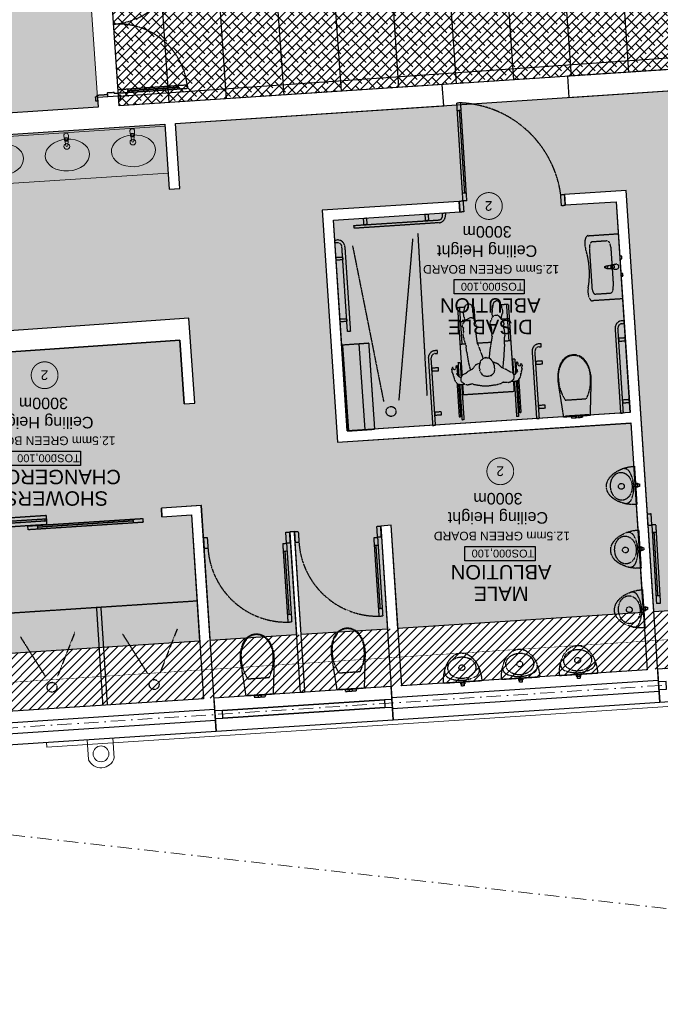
# Model space of a CAD drawing. Header units: millimetres. Extents: x -115474967 to 444143, y -74377 to 241828222.
# Tile 256 of 256: x -438012 to -431340, y 576082 to 586334. Entities that reach past the tile are written whole.
import ezdxf
from ezdxf.enums import TextEntityAlignment as Align

# ---------------------------------------------------------------- set-up
doc = ezdxf.new("R2010")
doc.units = ezdxf.units.MM
doc.header["$MEASUREMENT"] = 0
for name, pattern in [('( Dashed )', [0.75, 0.5, -0.25]), ('Block C$0$DASHED2', [0.375, 0.25, -0.125]), ('Dashed', [280, 140, -140]), ('Dot & Dashed', [280, 150, -60, 0, -70]), ('PHANTOM', [2.5, 1.25, -0.25, 0.25, -0.25, 0.25, -0.25])]:
    doc.linetypes.add(name, pattern=pattern)
for name, color, linetype in [('0-HACH', 9, 'Continuous'), ('00-1 FloorFinish', 1, 'Continuous'), ('00-1 FloorLevel', 7, 'Continuous'), ('00-2 Roof Lines', 8, 'Dashed'), ('00-2 Walls', 4, 'Continuous'), ('00-2 Windows', 1, 'Continuous'), ('00-3 Elev 01', 7, 'Continuous'), ('00-3 Elev 02', 1, 'Continuous'), ('00-5 Grid 01', 9, 'PHANTOM'), ('A-DOOR NUMBERS', 7, 'Continuous')]:
    doc.layers.add(name, color=color, linetype=linetype)
for name, color, linetype, lineweight in [('00-1 Labels', 4, 'Continuous', 35), ('1HATCH', 8, 'Continuous', 0), ('2 Windows', 1, 'Continuous', 25), ('B_FURN FIXED_Pen_No__86', 255, 'Continuous', 20), ('B_FURN LOOSE_Pen_No__6', 7, 'Continuous', 5)]:
    doc.layers.add(name, color=color, linetype=linetype, lineweight=lineweight)
doc.layers.add('0_cons_01', color=40, linetype='Continuous', lineweight=0, plot=False)
doc.styles.add('ARIAL', font='arial.ttf')
doc.styles.add('GENERATED_STYLE_2', font='arial.ttf')

# ---------------------------------------------------------------- blocks, each defined once
blk = doc.blocks.new('Multi-Basin Counter 24[74]', base_point=(-47713, 72369))
at = {"layer": 'B_FURN LOOSE_Pen_No__6', "color": 7, "linetype": 'Continuous', "lineweight": 5}
for p, q in [((-46714, 72947), (-48778, 72811)), ((-46714, 72947), (-46681, 72437)), ((-48778, 72811), (-48744, 72301)), ((-47043, 72489), (-47044, 72504)), ((-47016, 72491), (-47043, 72489)), ((-47017, 72505), (-47016, 72491)), ((-46682, 72457), (-48746, 72321)), ((-46681, 72437), (-48744, 72301)), ((-48419, 72398), (-48420, 72413)), ((-48392, 72400), (-48419, 72398)), ((-48393, 72415), (-48392, 72400)), ((-47731, 72443), (-47732, 72458)), ((-47704, 72445), (-47731, 72443)), ((-47705, 72460), (-47704, 72445))]:
    blk.add_line(p, q, dxfattribs=at)
at = {"layer": 'B_FURN LOOSE_Pen_No__6', "color": 7, "linetype": 'Continuous', "lineweight": 5, "flags": 128}
for points in [[(-48379, 72376), (-48386, 72417, 0.12102), (-48389, 72427), (-48400, 72479, 0.882566), (-48422, 72477), (-48425, 72424, 0.12102), (-48427, 72415), (-48429, 72372, 1)], [(-47691, 72421), (-47698, 72463, 0.12102), (-47702, 72472), (-47712, 72524, 0.882566), (-47734, 72523), (-47737, 72470, 0.12102), (-47740, 72460), (-47741, 72418, 1)], [(-47003, 72466), (-47010, 72508, 0.12102), (-47014, 72517), (-47024, 72570, 0.882566), (-47046, 72568), (-47049, 72515, 0.12102), (-47052, 72505), (-47053, 72463, 1)]]:
    blk.add_lwpolyline(points, format="xyb", close=True, dxfattribs=at)
at = {"layer": 'B_FURN LOOSE_Pen_No__6', "color": 7, "linetype": 'Continuous', "lineweight": 5}
for centre in [(-47036, 72578), (-48411, 72488), (-47723, 72533)]:
    blk.add_circle(centre, 30, dxfattribs=at)
for centre, radius, start, end in [((-47719, 72459), 21.1, 36.5444, 151.0024), ((-47031, 72505), 21.1, 36.5444, 151.0024), ((-47031, 72504), 13.6, 3.7734, 183.7734), ((-48406, 72414), 21.1, 36.5444, 151.0024), ((-48406, 72414), 13.6, 3.7734, 183.7734), ((-47719, 72459), 13.6, 3.7734, 183.7734)]:
    blk.add_arc(centre, radius, start, end, dxfattribs=at)
for centre in [(-47729, 72624), (-47042, 72669), (-48417, 72579)]:
    blk.add_ellipse(centre, major_axis=(230, 15), ratio=0.717391, dxfattribs=at)
blk = doc.blocks.new('Room Tags')
at = {"layer": '00-1 FloorLevel', "color": 2}
blk.add_lwpolyline([(-571, -76), (646, -76), (646, -325), (-571, -325)], close=True, dxfattribs=at)
at = {"layer": '00-1 FloorFinish', "style": 'ARIAL'}
blk.add_attdef('F-FINISH', text='', height=150, dxfattribs=at).set_placement((5, -578), align=Align.CENTER)
at = {"layer": '00-1 FloorLevel', "style": 'ARIAL'}
blk.add_text('TOS:', height=136.4, dxfattribs=at).set_placement((-557, -200), align=Align.MIDDLE_LEFT)
blk.add_attdef('000,000', text='', height=136, dxfattribs=at).set_placement((607, -200), align=Align.MIDDLE_RIGHT)
at = {"layer": '00-1 Labels', "style": 'ARIAL'}
for tag, p in [('ROOM1?', (19, 746)), ('ROOM2?', (19, 373)), ('ROOM3?', (19, 0))]:
    blk.add_attdef(tag, text='', height=250, dxfattribs=at).set_placement(p, align=Align.CENTER)
blk = doc.blocks.new('123')
at = {"layer": '0-HACH', "ltscale": 5, "transparency": 33554559}
h = blk.add_hatch(dxfattribs=at)
h.set_pattern_fill('ANSI31', color=9, scale=500)
h.set_pattern_definition([(45, (57905.69, -118848.664), (-44.194174, 44.194174), [])])
h.paths.add_polyline_path([(36129, -43410), (48699, -42590), (48738, -43190), (36761, -43968), (37120, -49236), (36522, -49276), (36122, -43416), (36129, -43416)])
at = {"layer": '0-HACH', "ltscale": 5, "true_color": 0x939598, "transparency": 33554559}
h = blk.add_hatch(dxfattribs=at)
h.set_pattern_fill('BRASS', color=252, scale=500, angle=3.5)
h.set_pattern_definition([(3.5, (94749.18, -121076.4), (-7.63107, 124.76685), []), (3.5, (94745.37, -121014.02), (-7.63107, 124.76685), [62.5, -31.25])])
h.paths.add_polyline_path([(37120, -49236), (36897, -45973), (38250, -45881), (38243, -45776), (36890, -45865), (36761, -43968), (40914, -43698), (41203, -48084), (41843, -48043), (41836, -47933), (41306, -47967), (41162, -45772), (44106, -45580), (44249, -47775), (42933, -47861), (42941, -47971), (44366, -47878), (44208, -45463), (41154, -45664), (41025, -43691), (43579, -43525), (43649, -44598), (43758, -44590), (43689, -43518), (44586, -43460), (44656, -44532), (44706, -44528), (44636, -43457), (45535, -43398), (45627, -44804), (46042, -44777), (46036, -44687), (45730, -44707), (45644, -43391), (48738, -43190), (48935, -46204), (48808, -46212), (48815, -46320), (45850, -46527), (45804, -45864), (45694, -45871), (45756, -46754), (47926, -46603), (48068, -48639), (46005, -48775), (45960, -48099), (45850, -48106), (45895, -48783), (40352, -49148), (40167, -46354), (40057, -46362), (40234, -49031)])
at = {"layer": '00-2 Roof Lines', "linetype": '( Dashed )'}
h = blk.add_hatch(dxfattribs=at)
h.set_pattern_fill('PATTERN__DECK_II_ANGLE', color=256, style=0, pattern_type=2)
h.set_pattern_definition([(94, (94749.18, -121076.4), (169.5859, 11.8586), [])])
h.paths.add_polyline_path([(43819, -45599), (43880, -46493), (44166, -46473), (44106, -45580)])
at = {"layer": '00-3 Elev 01'}
h = blk.add_hatch(dxfattribs=at)
h.set_pattern_fill('_USER', color=256, scale=1200, angle=4, pattern_type=0)
h.set_pattern_definition([(4, (94749.2, -121076.4), (-83.708, 1197.077), [])])
h.paths.add_polyline_path([(37143, -49579), (46481, -48965), (46703, -52223), (46704, -52233), (46741, -52776), (37412, -53524), (37262, -51328), (37262, -51328), (37255, -51218), (37255, -51218)])
h = blk.add_hatch(dxfattribs=at)
h.set_pattern_fill('_USER', color=256, scale=600, angle=94, pattern_type=0)
h.set_pattern_definition([(94, (46481.3, -48964.5), (-598.54, -41.854), [])])
h.paths.add_polyline_path([(37143, -49579), (46481, -48965), (46703, -52223), (46704, -52233), (46741, -52776), (37412, -53524), (37262, -51328), (37262, -51328), (37255, -51218), (37255, -51218)])
at = {"layer": '00-3 Elev 02', "true_color": 0xc7c8ca}
h = blk.add_hatch(dxfattribs=at)
h.set_pattern_fill('ANSI38', color=9, scale=500)
h.set_pattern_definition([(45, (94749.184, -121076.4), (-44.194174, 44.194174), []), (135, (94749.184, -121076.4), (-132.58252, 44.194174), [156.25, -93.75])])
h.paths.add_polyline_path([(37143, -49579), (46481, -48965), (46703, -52223), (46704, -52233), (46741, -52776), (37412, -53524), (37262, -51328), (37262, -51328), (37255, -51218), (37255, -51218)])
at = {"layer": '1HATCH', "true_color": 0x636466, "transparency": 33554687}
h = blk.add_hatch(dxfattribs=at)
h.set_pattern_fill('AR-SAND', color=251, scale=50)
h.set_pattern_definition([(37.5, (94749.184, -121076.4), (-3.14967, 96.34119), [0, -76, 0, -85, 0, -81.25]), (7.5, (94749.18, -121076.4), (88.48884, 141.1073), [0, -41, 0, -68.5, 0, -26.25]), (327.5, (94687.68, -121076.4), (155.70709, 0.28295), [0, -25, 0, -90, 0, -117.5]), (317.5, (94687.68, -121076.4), (150.30633, 43.88378), [0, -12.5, 0, -59, 0, -67.5])])
h.paths.add_polyline_path([(47003, -53356), (46704, -49001), (46701, -48950), (49324, -48778), (49181, -46588), (49235, -46584), (49228, -46493), (54728, -47109), (54815, -46328), (55255, -42404), (64352, -43430), (63994, -46630), (65194, -46765), (65194, -52846), (47277, -52664), (47330, -53335)])
at = {"layer": '0-HACH', "color": 9, "linetype": 'Block C$0$DASHED2', "ltscale": 5, "transparency": 33554559, "const_width": 5}
blk.add_lwpolyline([(48719, -42891), (36441, -43688), (36820, -49256)], dxfattribs=at)
at = {"layer": '00-2 Roof Lines', "linetype": '( Dashed )'}
for p, q in [((44977, -42813), (44961, -42814)), ((44962, -42834), (44961, -42814)), ((44979, -42833), (44962, -42834)), ((45002, -42811), (44977, -42813)), ((45003, -42831), (44979, -42833)), ((45006, -42811), (45002, -42811)), ((45003, -42831), (45002, -42811)), ((45007, -42831), (45003, -42831)), ((45017, -42810), (45006, -42811)), ((45019, -42830), (45007, -42831)), ((45029, -42809), (45017, -42810)), ((45030, -42829), (45019, -42830)), ((45033, -42809), (45029, -42809)), ((45035, -42829), (45030, -42829)), ((45058, -42808), (45033, -42809)), ((45035, -42829), (45033, -42809)), ((45059, -42828), (45035, -42829)), ((45074, -42807), (45058, -42808)), ((45076, -42826), (45059, -42828)), ((45076, -42826), (45074, -42807)), ((44029, -42875), (44013, -42876)), ((44014, -42896), (44013, -42876)), ((44031, -42895), (44014, -42896)), ((44054, -42873), (44029, -42875)), ((44055, -42893), (44031, -42895)), ((44058, -42873), (44054, -42873)), ((44055, -42893), (44054, -42873)), ((44059, -42893), (44055, -42893)), ((44069, -42872), (44058, -42873)), ((44071, -42892), (44059, -42893)), ((44081, -42871), (44069, -42872)), ((44082, -42891), (44071, -42892)), ((44085, -42871), (44081, -42871)), ((44087, -42891), (44082, -42891)), ((44110, -42869), (44085, -42871)), ((44087, -42891), (44085, -42871)), ((44111, -42889), (44087, -42891)), ((44126, -42868), (44110, -42869)), ((44128, -42888), (44111, -42889)), ((44128, -42888), (44126, -42868)), ((44547, -42860), (44597, -42856)), ((44921, -43010), (45030, -43003)), ((45030, -43003), (45139, -42996)), ((46447, -43466), (46186, -43053)), ((46943, -43487), (47123, -43028)), ((47511, -43437), (47251, -43024)), ((43973, -43072), (44082, -43065)), ((44082, -43065), (44191, -43058)), ((45879, -43516), (46059, -43057)), ((43777, -43652), (43737, -43655)), ((43791, -44473), (43737, -43655)), ((43831, -44470), (43777, -43652)), ((44725, -43590), (44685, -43593)), ((44739, -44411), (44685, -43593)), ((44730, -43670), (44690, -43673)), ((44710, -43671), (44753, -44330)), ((44779, -44408), (44725, -43590)), ((45672, -43809), (48765, -43607)), ((43782, -43732), (43742, -43735)), ((43762, -43733), (43806, -44392)), ((40846, -43785), (40886, -43783)), ((40894, -44604), (40846, -43785)), ((40851, -43865), (40891, -43862)), ((40871, -43864), (40909, -44523)), ((40934, -44601), (40886, -43783)), ((44773, -44329), (44734, -44331)), ((45557, -44357), (45597, -44355)), ((45565, -44472), (45557, -44357)), ((45604, -44470), (45597, -44355)), ((43751, -44476), (43791, -44473)), ((43751, -44476), (43758, -44590)), ((43825, -44391), (43786, -44393)), ((43831, -44470), (43791, -44473)), ((43791, -44473), (43798, -44588)), ((44609, -44419), (44649, -44417)), ((44617, -44534), (44609, -44419)), ((44656, -44532), (44649, -44417)), ((44699, -44414), (44739, -44411)), ((44699, -44414), (44706, -44528)), ((44779, -44408), (44739, -44411)), ((44739, -44411), (44746, -44526)), ((45604, -44470), (45565, -44472)), ((40889, -44524), (40929, -44521)), ((43798, -44588), (43758, -44590)), ((44656, -44532), (44617, -44534)), ((44657, -44532), (44707, -44528)), ((44746, -44526), (44706, -44528)), ((46233, -44629), (47430, -44551)), ((47433, -44591), (46236, -44669)), ((46334, -44643), (47332, -44577)), ((47256, -44642), (48747, -44545)), ((47257, -44662), (48748, -44565)), ((47333, -44597), (47331, -44557)), ((47430, -44551), (47433, -44591)), ((40894, -44604), (40934, -44601)), ((40974, -44599), (40934, -44601)), ((40934, -44601), (40941, -44716)), ((40974, -44599), (40981, -44714)), ((46236, -44669), (46233, -44629)), ((46333, -44623), (46335, -44662)), ((40941, -44716), (40981, -44714)), ((41656, -45720), (41673, -45719)), ((41658, -45740), (41656, -45720)), ((41673, -45719), (41697, -45717)), ((41697, -45717), (41702, -45717)), ((41699, -45737), (41697, -45717)), ((41702, -45717), (41713, -45716)), ((41713, -45716), (41725, -45715)), ((41725, -45715), (41729, -45715)), ((41729, -45715), (41754, -45713)), ((41731, -45735), (41729, -45715)), ((41754, -45713), (41770, -45712)), ((41772, -45732), (41770, -45712)), ((42891, -45695), (42911, -45694)), ((42915, -46064), (42891, -45695)), ((42935, -46063), (42911, -45694)), ((41658, -45740), (41674, -45739)), ((41674, -45739), (41699, -45737)), ((41699, -45737), (41703, -45737)), ((41703, -45737), (41715, -45736)), ((41715, -45736), (41726, -45735)), ((41726, -45735), (41731, -45735)), ((41731, -45735), (41755, -45733)), ((41755, -45733), (41772, -45732)), ((42298, -45769), (42313, -45768)), ((42321, -46118), (42298, -45769)), ((42335, -46104), (42313, -45768)), ((42323, -45732), (42343, -45731)), ((42346, -46098), (42323, -45732)), ((42366, -46096), (42343, -45731)), ((42941, -45727), (42926, -45728)), ((42948, -46066), (42926, -45728)), ((42963, -46076), (42941, -45727)), ((41726, -45909), (41617, -45916)), ((41835, -45902), (41726, -45909)), ((43426, -47579), (43570, -45899)), ((44051, -47507), (43728, -45888)), ((42369, -45990), (42898, -45955)), ((42376, -46096), (42369, -45990)), ((42906, -46065), (42898, -45955)), ((43372, -47640), (43276, -45947)), ((42307, -46138), (42317, -46123)), ((42317, -46123), (42328, -46110)), ((42342, -46099), (42328, -46110)), ((42342, -46099), (42350, -46097)), ((42350, -46097), (42391, -46095)), ((42375, -46118), (42370, -46127)), ((42370, -46161), (42370, -46127)), ((42375, -46118), (42401, -46094)), ((42391, -46095), (42401, -46094)), ((42401, -46094), (42403, -46093)), ((42414, -46087), (42403, -46093)), ((42414, -46087), (42426, -46084)), ((42446, -46088), (42426, -46084)), ((42480, -46090), (42446, -46088)), ((42480, -46090), (42498, -46078)), ((42566, -46059), (42498, -46078)), ((42566, -46059), (42641, -46046)), ((42641, -46046), (42701, -46048)), ((42701, -46048), (42785, -46061)), ((42785, -46061), (42806, -46072)), ((42858, -46060), (42806, -46072)), ((42858, -46060), (42870, -46061)), ((42882, -46066), (42870, -46061)), ((42882, -46066), (42896, -46076)), ((42911, -46064), (42883, -46067)), ((42896, -46076), (42913, -46088)), ((42922, -46130), (42908, -46160)), ((42936, -46063), (42911, -46064)), ((42918, -46096), (42913, -46088)), ((42918, -46096), (42922, -46130)), ((42936, -46063), (42946, -46064)), ((42965, -46077), (42946, -46064)), ((42976, -46093), (42965, -46077)), ((42976, -46093), (42986, -46110)), ((42986, -46110), (42995, -46145)), ((42285, -46227), (42291, -46215)), ((42285, -46227), (42287, -46236)), ((42291, -46215), (42292, -46206)), ((42293, -46203), (42292, -46206)), ((42293, -46195), (42298, -46178)), ((42293, -46195), (42293, -46203)), ((42299, -46176), (42298, -46178)), ((42299, -46176), (42307, -46138)), ((42333, -46203), (42345, -46186)), ((42333, -46203), (42333, -46213)), ((42333, -46213), (42344, -46234)), ((42341, -46192), (42343, -46232)), ((42344, -46234), (42346, -46247)), ((42356, -46172), (42345, -46186)), ((42362, -46331), (42352, -46178)), ((42366, -46169), (42356, -46172)), ((42381, -46180), (42366, -46169)), ((42387, -46190), (42370, -46161)), ((42371, -46173), (42382, -46330)), ((42429, -46898), (42382, -46182)), ((42398, -46196), (42387, -46190)), ((42418, -46199), (42398, -46196)), ((42418, -46199), (42436, -46211)), ((42436, -46211), (42448, -46218)), ((42448, -46218), (42499, -46241)), ((42483, -46234), (42479, -46309)), ((42577, -46185), (42568, -46219)), ((42568, -46219), (42575, -46258)), ((42607, -46157), (42577, -46185)), ((42609, -46157), (42607, -46157)), ((42609, -46157), (42645, -46146)), ((42645, -46146), (42686, -46153)), ((42686, -46153), (42704, -46170)), ((42719, -46192), (42704, -46170)), ((42719, -46192), (42726, -46213)), ((42728, -46232), (42726, -46213)), ((42728, -46232), (42730, -46262)), ((42770, -46268), (42803, -46224)), ((42803, -46224), (42851, -46197)), ((42845, -46297), (42824, -46212)), ((42851, -46197), (42862, -46188)), ((42862, -46188), (42878, -46174)), ((42880, -46174), (42878, -46174)), ((42880, -46174), (42890, -46172)), ((42890, -46172), (42908, -46160)), ((42958, -46863), (42911, -46155)), ((42915, -46145), (42928, -46135)), ((42930, -46294), (42921, -46141)), ((42930, -46136), (42928, -46135)), ((42930, -46136), (42955, -46158)), ((42941, -46145), (42950, -46292)), ((42954, -46157), (42960, -46257)), ((42955, -46158), (42966, -46174)), ((42959, -46193), (42958, -46211)), ((42958, -46206), (42958, -46204)), ((42958, -46211), (42959, -46227)), ((42960, -46229), (42958, -46231)), ((42958, -46231), (42960, -46243)), ((42966, -46174), (42959, -46193)), ((42960, -46229), (42959, -46227)), ((42966, -46174), (42966, -46174)), ((42976, -46235), (42980, -46225)), ((42990, -46219), (42980, -46225)), ((42994, -46219), (42990, -46219)), ((42994, -46219), (43000, -46223)), ((42994, -46219), (42994, -46219)), ((42995, -46145), (43002, -46158)), ((43000, -46223), (43004, -46227)), ((43012, -46187), (43002, -46158)), ((43004, -46230), (43003, -46237)), ((43004, -46228), (43004, -46227)), ((43005, -46228), (43004, -46230)), ((43004, -46228), (43005, -46228)), ((43012, -46187), (43014, -46196)), ((43012, -46203), (43015, -46210)), ((43012, -46203), (43013, -46203)), ((43014, -46196), (43013, -46203)), ((43015, -46210), (43015, -46215)), ((43015, -46215), (43018, -46220)), ((43016, -46237), (43018, -46233)), ((43018, -46220), (43018, -46224)), ((43018, -46233), (43018, -46224)), ((42286, -46267), (42287, -46247)), ((42286, -46267), (42288, -46274)), ((42288, -46239), (42287, -46236)), ((42288, -46239), (42287, -46247)), ((42288, -46274), (42290, -46277)), ((42298, -46281), (42290, -46277)), ((42298, -46281), (42300, -46281)), ((42302, -46260), (42299, -46266)), ((42299, -46266), (42299, -46267)), ((42299, -46267), (42303, -46271)), ((42300, -46281), (42303, -46271)), ((42302, -46260), (42307, -46257)), ((42308, -46255), (42307, -46257)), ((42308, -46255), (42311, -46255)), ((42321, -46260), (42311, -46255)), ((42332, -46274), (42321, -46260)), ((42332, -46298), (42331, -46273)), ((42332, -46274), (42337, -46277)), ((42332, -46298), (42347, -46297)), ((42342, -46279), (42337, -46277)), ((42346, -46277), (42342, -46279)), ((42346, -46270), (42346, -46247)), ((42346, -46275), (42346, -46270)), ((42346, -46277), (42346, -46275)), ((42347, -46297), (42346, -46276)), ((42382, -46330), (42362, -46331)), ((42477, -46353), (42479, -46309)), ((42538, -46281), (42499, -46241)), ((42560, -46291), (42538, -46281)), ((42593, -46300), (42560, -46291)), ((42595, -46307), (42575, -46258)), ((42595, -46307), (42614, -46329)), ((42604, -46311), (42603, -46310)), ((42614, -46329), (42633, -46340)), ((42717, -46313), (42679, -46342)), ((42699, -46354), (42694, -46331)), ((42717, -46313), (42724, -46290)), ((42724, -46290), (42730, -46262)), ((42749, -46280), (42724, -46287)), ((42770, -46268), (42749, -46280)), ((42862, -46402), (42845, -46297)), ((42950, -46292), (42930, -46294)), ((42966, -46244), (42960, -46243)), ((42960, -46257), (42975, -46256)), ((42972, -46241), (42966, -46244)), ((42972, -46241), (42976, -46235)), ((42975, -46256), (42974, -46238)), ((43003, -46237), (43007, -46242)), ((43007, -46242), (43009, -46241)), ((43016, -46237), (43009, -46241)), ((42469, -46484), (42477, -46353)), ((42598, -46566), (42620, -46434)), ((42620, -46434), (42630, -46339)), ((42658, -46344), (42633, -46340)), ((42658, -46344), (42679, -46342)), ((42665, -46343), (42664, -46344)), ((42749, -46488), (42699, -46354)), ((42862, -46402), (42868, -46460)), ((42404, -46519), (42469, -46514)), ((42449, -46896), (42424, -46517)), ((42469, -46484), (42468, -46548)), ((42750, -46496), (42608, -46505)), ((42749, -46488), (42756, -46531)), ((42756, -46531), (42761, -46567)), ((42886, -46515), (42868, -46460)), ((42933, -46484), (42877, -46488)), ((42892, -46536), (42886, -46515)), ((42895, -46555), (42892, -46536)), ((42938, -46865), (42913, -46485)), ((42468, -46548), (42465, -46571)), ((42466, -46580), (42465, -46571)), ((42472, -46629), (42466, -46580)), ((42484, -46673), (42472, -46629)), ((42598, -46566), (42601, -46584)), ((42607, -46660), (42601, -46584)), ((42755, -46667), (42767, -46638)), ((42761, -46567), (42767, -46638)), ((42894, -46621), (42900, -46591)), ((42894, -46621), (42896, -46652)), ((42895, -46555), (42900, -46591)), ((42419, -46748), (42499, -46743)), ((42473, -46696), (42484, -46673)), ((42473, -46696), (42476, -46713)), ((42476, -46713), (42501, -46744)), ((42501, -46744), (42521, -46772)), ((42594, -46768), (42606, -46741)), ((42623, -46687), (42606, -46741)), ((42623, -46687), (42607, -46660)), ((42755, -46667), (42776, -46718)), ((42776, -46718), (42790, -46750)), ((42788, -46874), (42778, -46725)), ((42778, -46725), (42779, -46725)), ((42875, -46735), (42840, -46754)), ((42875, -46735), (42897, -46703)), ((42880, -46728), (42881, -46733)), ((42893, -46773), (42881, -46733)), ((42887, -46717), (42948, -46714)), ((42905, -46663), (42896, -46652)), ((42906, -46678), (42897, -46703)), ((42905, -46663), (42906, -46678)), ((42489, -46827), (42491, -46804)), ((42494, -46855), (42489, -46827)), ((42504, -46750), (42491, -46804)), ((42504, -46750), (42504, -46749)), ((42504, -46750), (42504, -46750)), ((42521, -46772), (42547, -46787)), ((42571, -46786), (42547, -46787)), ((42594, -46768), (42571, -46786)), ((42596, -46843), (42584, -46903)), ((42595, -46768), (42595, -46775)), ((42595, -46775), (42597, -46817)), ((42596, -46843), (42597, -46817)), ((42598, -46887), (42596, -46846)), ((42791, -46750), (42790, -46771)), ((42790, -46750), (42815, -46759)), ((42790, -46771), (42794, -46818)), ((42802, -46857), (42794, -46818)), ((42815, -46759), (42840, -46754)), ((42887, -46857), (42895, -46820)), ((42893, -46773), (42895, -46820)), ((41239, -46956), (41553, -46936)), ((42429, -46898), (42507, -46893)), ((42494, -46855), (42497, -46868)), ((42505, -46887), (42497, -46868)), ((42515, -46909), (42505, -46887)), ((42528, -46924), (42515, -46909)), ((42528, -46924), (42544, -46934)), ((42544, -46934), (42556, -46934)), ((42574, -46926), (42556, -46934)), ((42580, -46915), (42574, -46926)), ((42584, -46903), (42580, -46915)), ((42598, -46887), (42587, -46887)), ((42809, -46873), (42788, -46874)), ((42815, -46886), (42802, -46857)), ((42818, -46894), (42815, -46886)), ((42828, -46902), (42818, -46894)), ((42847, -46905), (42828, -46902)), ((42859, -46901), (42847, -46905)), ((42876, -46883), (42859, -46901)), ((42886, -46862), (42876, -46883)), ((42883, -46868), (42958, -46863)), ((42886, -46862), (42887, -46857)), ((42886, -46861), (42886, -46861)), ((41284, -47634), (41239, -46956)), ((41523, -47006), (41361, -47016)), ((41362, -47493), (41335, -47086)), ((41585, -47478), (41558, -47071)), ((41326, -47275), (41341, -47275)), ((41328, -47303), (41326, -47275)), ((41343, -47302), (41328, -47303)), ((41397, -47559), (41559, -47548)), ((41598, -47613), (41284, -47634)), ((42893, -47861), (42933, -47859)), ((42901, -47976), (42893, -47861)), ((42941, -47973), (42933, -47859)), ((41836, -47927), (41875, -47925)), ((41836, -47927), (41843, -48042)), ((41875, -47925), (41883, -48040)), ((42861, -47978), (42901, -47976)), ((42941, -47973), (42901, -47976)), ((42901, -47976), (42965, -48994)), ((41883, -48040), (41843, -48042)), ((42861, -47978), (42925, -48996)), ((42866, -48058), (42906, -48056)), ((42940, -48915), (42886, -48057)), ((42920, -48917), (42960, -48914)), ((42925, -48996), (42965, -48994)), ((46391, -49102), (46490, -49095)), ((46393, -49142), (46391, -49102)), ((46467, -49032), (46486, -49030)), ((46470, -49081), (46467, -49032)), ((46489, -49080), (46470, -49081)), ((46488, -49067), (46486, -49030)), ((46486, -49030), (46489, -49080)), ((46488, -49067), (46486, -49030)), ((46488, -49067), (46486, -49030)), ((46488, -49067), (46490, -49095)), ((46490, -49095), (46530, -49092)), ((46490, -49095), (46493, -49135)), ((46530, -49092), (46531, -49104)), ((46531, -49104), (46606, -49099)), ((46605, -49084), (46603, -49059)), ((46606, -49099), (46603, -49059)), ((46710, -49077), (46605, -49084)), ((46705, -49015), (46724, -49014)), ((46708, -49052), (46705, -49015)), ((46709, -49065), (46705, -49015)), ((46708, -49052), (46705, -49015)), ((46708, -49052), (46705, -49015)), ((46708, -49052), (46710, -49077)), ((46728, -49064), (46709, -49065)), ((46724, -49014), (46728, -49064)), ((45770, -49145), (45870, -49138)), ((45773, -49185), (45770, -49145)), ((45873, -49178), (45773, -49185)), ((45870, -49138), (45873, -49178)), ((45871, -49158), (46392, -49122)), ((46493, -49135), (46393, -49142))]:
    blk.add_line(p, q, dxfattribs=at)
for points in [[(46603, -42726), (46670, -43744)], [(46719, -43741), (46653, -42723)], [(44547, -42860), (44657, -44532)], [(44707, -44528), (44597, -42856)], [(46670, -43744), (46719, -43741)], [(47237, -44664), (47257, -44662), (47256, -44642), (47236, -44644), (47237, -44664)]]:
    blk.add_lwpolyline(points, dxfattribs=at)
for points in [[(45217, -43272), (45208, -43322), (45192, -43370), (45169, -43409), (45138, -43440), (45101, -43460), (45061, -43469), (45019, -43465), (44980, -43450), (44945, -43424), (44917, -43388), (44895, -43343), (44879, -43294), (44870, -43243), (44869, -43191), (44878, -42839), (45159, -42821), (45215, -43168), (45220, -43220)], [(44896, -42838), (45142, -42822), (45142, -42827), (44896, -42843)], [(43103, -42952), (43104, -43005), (43098, -43057), (43086, -43106), (43069, -43151), (43047, -43190), (43021, -43222), (42991, -43247), (42958, -43262), (42924, -43269), (42889, -43267), (42854, -43255), (42821, -43235), (42791, -43206), (42764, -43171), (42741, -43128), (42723, -43081), (42711, -43031), (42704, -42978), (42904, -42965)], [(42925, -42964), (42883, -42966), (42881, -42946), (42923, -42944)], [(42917, -42964), (42890, -42966), (42888, -42926), (42915, -42924)], [(44269, -43333), (44260, -43384), (44244, -43432), (44221, -43471), (44190, -43501), (44153, -43522), (44113, -43531), (44071, -43527), (44032, -43512), (43997, -43485), (43969, -43450), (43947, -43404), (43931, -43355), (43922, -43305), (43921, -43253), (43930, -42901), (44211, -42883), (44267, -43230), (44272, -43282)], [(43948, -42900), (44194, -42884), (44194, -42889), (43948, -42905)], [(41897, -43031), (41897, -43084), (41892, -43136), (41880, -43185), (41863, -43229), (41841, -43268), (41814, -43301), (41784, -43325), (41751, -43341), (41717, -43348), (41682, -43346), (41648, -43334), (41615, -43314), (41584, -43285), (41557, -43249), (41534, -43207), (41517, -43160), (41504, -43109), (41498, -43057), (41697, -43044)], [(41718, -43042), (41676, -43045), (41675, -43025), (41717, -43022)], [(41711, -43043), (41684, -43045), (41681, -43005), (41708, -43003)], [(42500, -42991), (42500, -43044), (42495, -43096), (42483, -43145), (42466, -43190), (42444, -43229), (42417, -43261), (42387, -43286), (42355, -43302), (42320, -43309), (42285, -43306), (42251, -43295), (42218, -43274), (42187, -43246), (42160, -43210), (42137, -43168), (42120, -43121), (42107, -43070), (42101, -43017), (42300, -43004)], [(42321, -43003), (42279, -43006), (42278, -42986), (42320, -42983)], [(42314, -43003), (42287, -43005), (42284, -42965), (42311, -42964)], [(41006, -43529), (41059, -43529), (41111, -43534), (41160, -43546), (41205, -43563), (41244, -43585), (41276, -43611), (41301, -43641), (41317, -43674), (41324, -43708), (41321, -43743), (41310, -43778), (41289, -43811), (41261, -43841), (41225, -43869), (41183, -43891), (41136, -43909), (41085, -43922), (41033, -43928), (41019, -43729)], [(41018, -43715), (41020, -43742), (40980, -43745), (40979, -43718)], [(41018, -43708), (41021, -43749), (41001, -43751), (40998, -43709)], [(41046, -44151), (41099, -44150), (41151, -44156), (41200, -44168), (41244, -44185), (41284, -44207), (41316, -44233), (41340, -44263), (41356, -44296), (41363, -44330), (41361, -44365), (41349, -44400), (41329, -44433), (41301, -44463), (41265, -44490), (41222, -44513), (41175, -44531), (41125, -44544), (41072, -44550), (41059, -44350)], [(41058, -44337), (41060, -44364), (41020, -44367), (41018, -44340)], [(41058, -44330), (41060, -44371), (41040, -44373), (41038, -44331)], [(47240, -44699), (48770, -44598), (48764, -44509), (47234, -44609)], [(41090, -44814), (41143, -44814), (41194, -44819), (41243, -44831), (41288, -44848), (41327, -44870), (41360, -44897), (41384, -44927), (41400, -44959), (41407, -44994), (41405, -45029), (41393, -45063), (41373, -45096), (41344, -45127), (41308, -45154), (41266, -45177), (41219, -45195), (41168, -45207), (41116, -45213), (41103, -45014)], [(41102, -45000), (41104, -45027), (41064, -45030), (41062, -45003)], [(41101, -44993), (41104, -45035), (41084, -45036), (41081, -44994)], [(43819, -45599), (43880, -46493), (44166, -46473), (44106, -45580)], [(41575, -46199), (41591, -46248), (41613, -46294), (41641, -46329), (41676, -46356), (41715, -46371), (41756, -46375), (41797, -46366), (41834, -46345), (41865, -46315), (41888, -46276), (41904, -46228), (41913, -46177), (41915, -46126), (41910, -46074), (41855, -45727), (41574, -45745), (41565, -46097), (41566, -46149)], [(41837, -45728), (41592, -45744), (41592, -45749), (41838, -45733)], [(42045, -45850), (42114, -45845), (42112, -45815), (42043, -45820)], [(43127, -45779), (43196, -45775), (43194, -45745), (43125, -45749)], [(41170, -45907), (41239, -45902), (41237, -45873), (41168, -45877)], [(43157, -46238), (43226, -46233), (43224, -46204), (43155, -46208)], [(42075, -46309), (42144, -46304), (42142, -46274), (42073, -46279)], [(41211, -46549), (41280, -46545), (41278, -46515), (41210, -46519)], [(44181, -46746), (44113, -46750), (44111, -46720), (44180, -46716)], [(41256, -47219), (41254, -47192), (41234, -47193), (41236, -47220)], [(44224, -47388), (44155, -47392), (44153, -47362), (44222, -47358)], [(41268, -47399), (41266, -47372), (41246, -47373), (41248, -47400)], [(43265, -47839), (43260, -47771), (43290, -47769), (43295, -47838)], [(43907, -47798), (43902, -47729), (43932, -47727), (43937, -47796)], [(45870, -49138), (46391, -49102), (46392, -49122), (45871, -49158)], [(45871, -49158), (46392, -49122), (46393, -49142), (45873, -49178)]]:
    blk.add_lwpolyline(points, close=True, dxfattribs=at)
for points in [[(42181, -46407), (42135, -45709), (42105, -45710), (42151, -46409, -0.414214), (42109, -46457), (42085, -46458), (42087, -46488), (42111, -46487, 0.414214), (42181, -46407)], [(43262, -46336), (43217, -45638), (43187, -45640), (43232, -46338, -0.414214), (43190, -46386), (43166, -46388), (43168, -46418), (43192, -46416, 0.414214), (43262, -46336)], [(41317, -46648), (41260, -45766), (41230, -45768), (41287, -46650, -0.414214), (41245, -46697), (41221, -46699), (41223, -46729), (41247, -46727, 0.414214), (41317, -46648)], [(44132, -47499), (44074, -46617), (44104, -46615), (44162, -47497, 0.414214), (44209, -47539), (44233, -47537), (44235, -47567), (44211, -47569, -0.414214), (44132, -47499)], [(41304, -47316), (41345, -47309, 0.12102), (41355, -47305), (41407, -47295, 0.882566), (41406, -47273), (41352, -47270, 0.12102), (41343, -47267), (41300, -47266, 1)], [(43153, -47748), (44035, -47690), (44037, -47720), (43155, -47777, 0.414214), (43113, -47825), (43115, -47849), (43085, -47851), (43083, -47827, -0.414214), (43153, -47748)]]:
    blk.add_lwpolyline(points, format="xyb", close=True, dxfattribs=at)
for centre, radius in [((46117, -42940), 51.2), ((47181, -42912), 51.2), ((42310, -43154), 30), ((42913, -43115), 30), ((41707, -43193), 30), ((41169, -43719), 30), ((41209, -44341), 30), ((41252, -45004), 30), ((43650, -45783), 51.2), ((41409, -47286), 15)]:
    blk.add_circle(centre, radius, dxfattribs=at)
for centre, radius, start, end in [((42323, -43354), 330, 93.7342, 119.1868), ((42323, -43354), 330, 68.2816, 93.7342), ((42419, -43112), 70, 352.9197, 68.2816), ((42800, -43087), 70, 119.1868, 194.5487), ((42927, -43314), 330, 93.7342, 119.1868), ((42927, -43314), 330, 68.2816, 93.7342), ((43023, -43073), 70, 352.9197, 68.2816), ((41593, -43166), 70, 119.1868, 194.5487), ((41720, -43393), 330, 93.7342, 119.1868), ((41720, -43393), 330, 68.2816, 93.7342), ((41816, -43151), 70, 352.9197, 68.2816), ((42196, -43127), 70, 119.1868, 194.5487), ((41127, -43609), 70, 82.9588, 158.3208), ((41369, -43705), 330, 158.3208, 183.7734), ((43789, -44474), 822, 3.7966, 90.8337), ((44737, -44412), 822, 3.7966, 90.8337), ((41369, -43705), 330, 183.7734, 209.226), ((41142, -43832), 70, 209.226, 284.5879), ((41167, -44231), 70, 82.9588, 158.3208), ((41408, -44327), 330, 158.3208, 183.7734), ((41408, -44327), 330, 183.7734, 209.226), ((41181, -44454), 70, 209.226, 284.5879), ((41452, -44991), 330, 158.3208, 183.7734), ((41210, -44895), 70, 82.9588, 158.3208), ((41452, -44991), 330, 183.7734, 209.226), ((41225, -45118), 70, 209.226, 284.5879), ((41342, -47288), 13.6, 273.7734, 93.7734), ((41342, -47288), 21.1, 306.5444, 61.0023), ((42977, -47893), 1104, 187.6198, 267.2906), ((46490, -49095), 722, 183.952, 273.952), ((46590, -50536), 722, 93.952, 183.952)]:
    blk.add_arc(centre, radius, start, end, dxfattribs=at)
for centre, major_axis in [((42310, -43154), (145, 9)), ((42913, -43115), (145, 9)), ((41707, -43193), (145, 9)), ((41169, -43719), (-10, 145)), ((41209, -44341), (-10, 145)), ((41252, -45004), (-10, 145))]:
    blk.add_ellipse(centre, major_axis=major_axis, ratio=0.772414, dxfattribs=at)
for centre, major_axis, ratio, start_param, end_param in [((45302, -43200), (-28, 425), 0.999377, 1.041394, 1.594414), ((44787, -43234), (-28, 425), 0.999377, 4.688773, 5.241794), ((44354, -43262), (-28, 425), 0.999377, 1.041394, 1.594414), ((43839, -43296), (-28, 425), 0.999377, 4.688773, 5.241794), ((45135, -43236), (-17, 257), 0.999377, 1.515069, 2.415657), ((44956, -43247), (-17, 257), 0.999377, 3.867532, 4.76812), ((44187, -43298), (-17, 257), 0.999377, 1.515069, 2.415657), ((44008, -43309), (-17, 257), 0.999377, 3.867532, 4.76812), ((45052, -43322), (-9, 138), 0.999377, 2.509088, 3.135732), ((45050, -43322), (-9, 138), 0.999377, 3.147453, 3.774097), ((44104, -43384), (-9, 138), 0.999377, 2.509088, 3.135732), ((44102, -43384), (-9, 138), 0.999377, 3.147453, 3.774097), ((41997, -46106), (-28, 425), 0.999377, 1.041392, 1.594412), ((41482, -46140), (-28, 425), 0.999377, 4.688771, 5.241791), ((41652, -46153), (-17, 257), 0.999377, 3.867528, 4.768116), ((41831, -46142), (-17, 257), 0.999377, 1.515065, 2.415654), ((41746, -46228), (-9, 138), 0.999377, 3.147454, 3.774097), ((41748, -46228), (-9, 138), 0.999377, 2.509088, 3.135732), ((41559, -47025), (-5.9, 89.9), 0.450554, 4.135517, 6.283185), ((41367, -47086), (-4.6, 69.3), 0.450554, 0.021486, 1.549311), ((41527, -47075), (-4.6, 69.3), 0.450554, 4.733875, 6.2617), ((41768, -47262), (-27, 404), 0.450554, 1.046808, 2.098245), ((41393, -47489), (-4.6, 69.3), 0.450554, 1.592282, 3.120107), ((41553, -47479), (-4.6, 69.3), 0.450554, 3.163078, 4.690903), ((41592, -47524), (-5.9, 89.9), 0.450554, 3.141593, 5.289261)]:
    blk.add_ellipse(centre, major_axis=major_axis, ratio=ratio, start_param=start_param, end_param=end_param, dxfattribs=at)
at = {"layer": '00-2 Walls'}
for p, q in [((49392, -42199), (45473, -42454)), ((49496, -42307), (45480, -42569)), ((49600, -42415), (45488, -42684)), ((45473, -42454), (45626, -44804)), ((43627, -42574), (40852, -42755)), ((43758, -44590), (43627, -42574)), ((45605, -42791), (48699, -42590)), ((43634, -42689), (40859, -42870)), ((40852, -42755), (41203, -48084)), ((43642, -42804), (40867, -42985)), ((43642, -42804), (43266, -42828)), ((45730, -44707), (45605, -42791)), ((40984, -43093), (43539, -42926)), ((43539, -42926), (43649, -44598)), ((41154, -45662), (40984, -43093)), ((43649, -44598), (43758, -44590)), ((46036, -44687), (46042, -44777)), ((46036, -44687), (46042, -44777)), ((45626, -44804), (46042, -44777)), ((42941, -47971), (42933, -47861)), ((41843, -48043), (41836, -47933)), ((41203, -48084), (41843, -48043)), ((41811, -49273), (41797, -49053))]:
    blk.add_line(p, q, dxfattribs=at)
for points in [[(46036, -44687), (45730, -44707)], [(44208, -45463), (41154, -45662)], [(42941, -47971), (44366, -47878), (44208, -45463)], [(41161, -45772), (44105, -45580)], [(44105, -45580), (44249, -47775)], [(41306, -47967), (41161, -45772)], [(45804, -45864), (45694, -45871)], [(45694, -45871), (45755, -46755)], [(45804, -45864), (45850, -46527), (48815, -46320)], [(41797, -49053), (40352, -49148), (40167, -46354)], [(45755, -46755), (47926, -46603)], [(44249, -47775), (42933, -47861)], [(41836, -47933), (41306, -47967)], [(45960, -48099), (45850, -48106)], [(45850, -48106), (45895, -48783)], [(46005, -48775), (45960, -48099)], [(48068, -48639), (46005, -48775)], [(45895, -48783), (43102, -48967)], [(46701, -48950), (49324, -48777)], [(43102, -48967), (43117, -49186), (46481, -48965)], [(46481, -48965), (46488, -49067)], [(46488, -49067), (46708, -49052), (46701, -48950)], [(36544, -49620), (41811, -49273)]]:
    blk.add_lwpolyline(points, dxfattribs=at)
blk.add_lwpolyline([(37143, -49579), (46481, -48965), (46703, -52223), (46704, -52233), (46741, -52776), (37412, -53524), (37262, -51328), (37262, -51328), (37255, -51218), (37255, -51218)], close=True, dxfattribs=at)
at = {"layer": '00-2 Windows'}
for points in [[(43649, -42918), (45495, -42797), (45473, -42453), (43627, -42574)], [(43715, -42701), (45401, -42591), (45401, -42591), (43715, -42701)], [(45407, -42670), (45486, -42665), (45481, -42585), (45401, -42591)], [(43641, -42786), (43720, -42781), (43715, -42701), (43635, -42706)], [(45407, -42670), (43720, -42781), (43720, -42781), (45407, -42670)], [(36438, -43390), (40874, -43100), (40852, -42755), (36415, -43045)], [(40786, -42973), (40865, -42968), (40860, -42888), (40780, -42893)]]:
    blk.add_lwpolyline(points, close=True, dxfattribs=at)
at = {"layer": '00-3 Elev 01'}
for points in [[(36761, -43968), (40914, -43698), (41203, -48084), (41843, -48043), (41836, -47933), (41306, -47967), (41162, -45772), (44106, -45580), (44249, -47775), (42933, -47861), (42941, -47971), (44366, -47878), (44208, -45463), (41154, -45664), (41025, -43691), (43579, -43525), (43649, -44598), (43758, -44590), (43689, -43518), (44586, -43460), (44656, -44532), (44706, -44528), (44636, -43457), (45535, -43398), (45627, -44804), (46042, -44777), (46036, -44687), (45730, -44707), (45644, -43391), (48738, -43190)], [(48815, -46320), (45850, -46527), (45804, -45864), (45694, -45871), (45756, -46754), (47926, -46603)], [(48068, -48639), (46005, -48775), (45960, -48099), (45850, -48106), (45895, -48783), (40352, -49148)]]:
    blk.add_lwpolyline(points, dxfattribs=at)
at = {"layer": '00-5 Grid 01', "linetype": 'Dot & Dashed', "lineweight": 5}
for p, q in [((31877, -39611), (80604, -45071)), ((32164, -43497), (50814, -42280))]:
    blk.add_line(p, q, dxfattribs=at)
at = {"layer": '0_cons_01'}
for p, q in [((46533, -42175), (46547, -42384)), ((46816, -42366), (46802, -42158))]:
    blk.add_line(p, q, dxfattribs=at)
for points in [[(47236, -42289), (36103, -43016)], [(47239, -42339), (47236, -42289)]]:
    blk.add_lwpolyline(points, dxfattribs=at)
blk.add_lwpolyline([(47003, -53356), (46704, -49001), (46701, -48950), (49324, -48778), (49181, -46588), (49235, -46584), (49228, -46493), (54728, -47109), (54815, -46328), (55255, -42404), (64352, -43430), (63994, -46630), (65194, -46765), (65194, -52846), (47277, -52664), (47330, -53335)], close=True, dxfattribs=at)
blk.add_circle((46671, -42218), 82.2, dxfattribs=at)
blk.add_arc((46671, -42217), 144, 24.2921, 163.1638, dxfattribs=at)
at = {"layer": '2 Windows', "linetype": 'Block C$0$DASHED2', "ltscale": 25, "const_width": 10}
for points in [[(42373, -45160, -0.419873), (42515, -45021, -0.415645), (42652, -45164, -0.406733), (42513, -45300, -0.414635), (42373, -45160)], [(47119, -46160, -0.419873), (47261, -46021, -0.415645), (47398, -46164, -0.406733), (47258, -46300, -0.414635), (47119, -46160)], [(42492, -47922, -0.419873), (42634, -47783, -0.415645), (42771, -47926, -0.406733), (42632, -48062, -0.414635), (42492, -47922)]]:
    blk.add_lwpolyline(points, format="xyb", dxfattribs=at)
ref = blk.add_blockref('Room Tags', (42493, -44184), dxfattribs=dict(xscale=0.6000000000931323, yscale=0.6000000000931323, zscale=0.6000000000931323))
ref.add_attrib('ROOM2?', 'MALE', dxfattribs={"layer": '00-1 Labels', "height": 150, "style": 'ARIAL'}).set_placement((42504, -43960), align=Align.CENTER)
ref.add_attrib('ROOM3?', 'ABLUTION', dxfattribs={"layer": '00-1 Labels', "height": 150, "style": 'ARIAL'}).set_placement((42504, -44184), align=Align.CENTER)
ref.add_attrib('000,000', '000,100', dxfattribs={"layer": '00-1 FloorLevel', "height": 81.8, "style": 'ARIAL'}).set_placement((42811, -44304), align=Align.MIDDLE_RIGHT)
ref.add_attrib('F-FINISH', '12.5mm GREEN BOARD', dxfattribs={"layer": '00-1 FloorFinish', "height": 90, "style": 'ARIAL'}).set_placement((42496, -44531), align=Align.CENTER)
ref = blk.add_blockref('Room Tags', (47226, -45176), dxfattribs=dict(xscale=0.6000000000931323, yscale=0.6000000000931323, zscale=0.6000000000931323))
ref.add_attrib('ROOM2?', 'SHOWERS &', dxfattribs={"layer": '00-1 Labels', "height": 150, "style": 'ARIAL'}).set_placement((47238, -44952), align=Align.CENTER)
ref.add_attrib('ROOM3?', 'CHANGEROOM', dxfattribs={"layer": '00-1 Labels', "height": 150, "style": 'ARIAL'}).set_placement((47238, -45176), align=Align.CENTER)
ref.add_attrib('000,000', '000,100', dxfattribs={"layer": '00-1 FloorLevel', "height": 81.8, "style": 'ARIAL'}).set_placement((47544, -45296), align=Align.MIDDLE_RIGHT)
ref.add_attrib('F-FINISH', '12.5mm GREEN BOARD', dxfattribs={"layer": '00-1 FloorFinish', "height": 90, "style": 'ARIAL'}).set_placement((47229, -45523), align=Align.CENTER)
ref = blk.add_blockref('Room Tags', (42605, -46962), dxfattribs=dict(xscale=0.6000000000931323, yscale=0.6000000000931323, zscale=0.6000000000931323))
ref.add_attrib('ROOM2?', 'DISABLE', dxfattribs={"layer": '00-1 Labels', "height": 150, "style": 'ARIAL'}).set_placement((42617, -46738), align=Align.CENTER)
ref.add_attrib('ROOM3?', 'ABLUTION', dxfattribs={"layer": '00-1 Labels', "height": 150, "style": 'ARIAL'}).set_placement((42617, -46962), align=Align.CENTER)
ref.add_attrib('000,000', '000,100', dxfattribs={"layer": '00-1 FloorLevel', "height": 81.8, "style": 'ARIAL'}).set_placement((42923, -47082), align=Align.MIDDLE_RIGHT)
ref.add_attrib('F-FINISH', '12.5mm GREEN BOARD', dxfattribs={"layer": '00-1 FloorFinish', "height": 90, "style": 'ARIAL'}).set_placement((42608, -47308), align=Align.CENTER)
at = {"layer": '00-2 Roof Lines', "linetype": '( Dashed )'}
blk.add_blockref('Multi-Basin Counter 24[74]', (47037, -48707), dxfattribs=at)
at = {"layer": 'A-DOOR NUMBERS', "color": 1, "width": 1949.98, "attachment_point": 1, "style": 'ARIAL'}
for s, insert, char_height in [('\\pxqc;Ceiling Height\\P3000m', (41562, -44615), 120), ('2', (42475, -45111), 100), ('\\pxqc;Ceiling Height\\P3000m', (46296, -45607), 120), ('2', (47221, -46111), 100), ('\\pxqc;Ceiling Height\\P3000m', (41675, -47393), 120), ('2', (42595, -47873), 100)]:
    blk.add_mtext(s, dxfattribs=dict(at, insert=insert, char_height=char_height))
at = {"layer": 'B_FURN FIXED_Pen_No__86', "color": 255, "lineweight": 20, "style": 'GENERATED_STYLE_2'}
blk.add_attdef('txt', text='', height=120, rotation=273.3691, dxfattribs=at).set_placement((35588, -53539), align=Align.MIDDLE_CENTER)

msp = doc.modelspace()

# ---------------------------------------------------------------- block references
at = {"layer": '0_cons_01', "rotation": 180}
msp.add_blockref('123', (-390494.09856, 536471.2817), dxfattribs=at)

doc.saveas('drawing.dxf')
